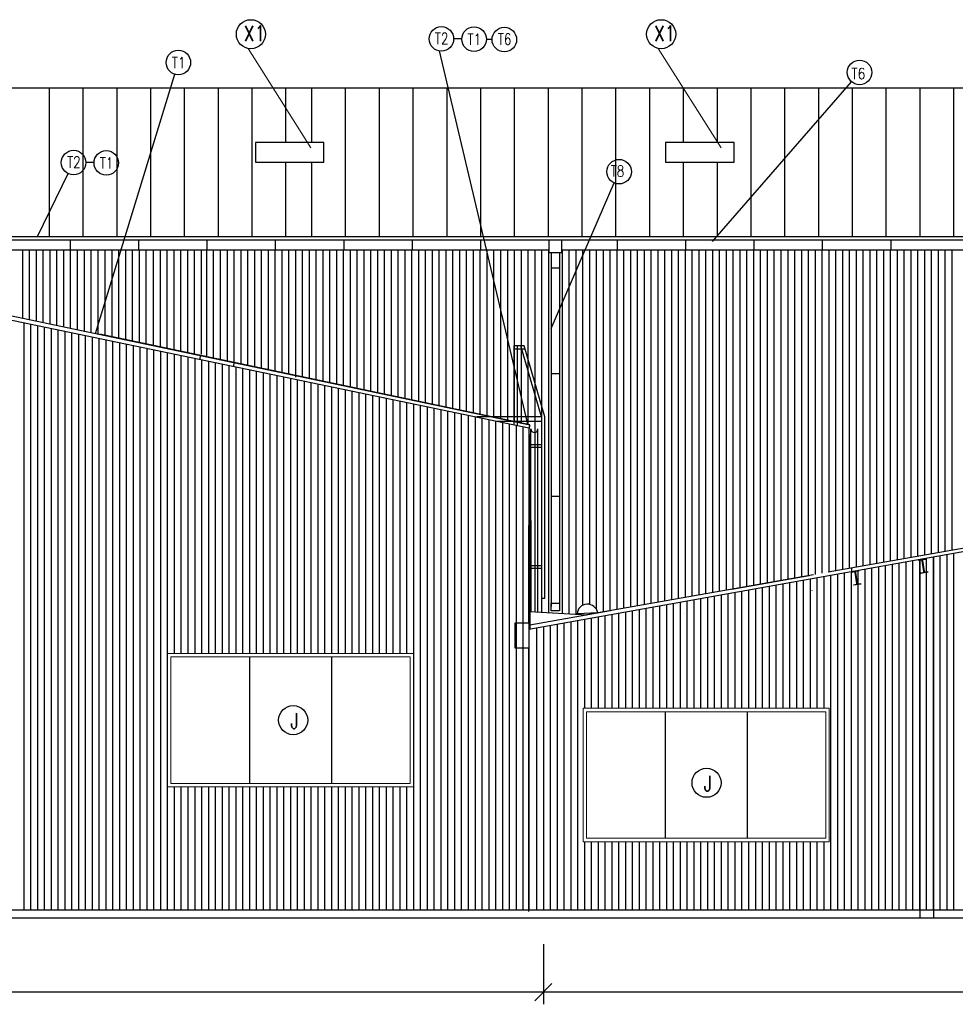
# Model space of a CAD drawing. Header units: millimetres. Extents: x -637441 to -130928, y -380379 to -53767.
# Tile 112 of 193: x -516595 to -502911, y -105092 to -90698. Entities that reach past the tile are written whole.
import ezdxf

# ---------------------------------------------------------------- set-up
doc = ezdxf.new("R2010")
doc.units = ezdxf.units.MM
doc.header["$LTSCALE"] = 10
for name, pattern in [('ACAD_ISO02W100', [15, 12, -3]), ('ACAD_ISO03W100', [30, 12, -18]), ('DOT2', [3.175, 0, -3.175])]:
    doc.linetypes.add(name, pattern=pattern)
for name, color, linetype in [('BOURÁNÍ', 6, 'Continuous'), ('KOTY OBJ.E', 7, 'Continuous'), ('NOVÉ_SLABÉ', 7, 'Continuous'), ('NOVÉ_ZDIVO', 6, 'Continuous'), ('OBR', 3, 'Continuous'), ('ocel', 7, 'Continuous'), ('SLABE', 7, 'Continuous'), ('SLABĚ', 7, 'Continuous'), ('ZDIVO', 6, 'Continuous'), ('ŠRAFY', 252, 'Continuous')]:
    doc.layers.add(name, color=color, linetype=linetype)
for name, color, linetype, lineweight in [('CKKOTY', 7, 'Continuous', 25), ('CKSTENY_SRAF', 1, 'Continuous', 18), ('CKTEXTY_MALE', 7, 'Continuous', 25)]:
    doc.layers.add(name, color=color, linetype=linetype, lineweight=lineweight)
doc.styles.get("Standard").update_dxf_attribs({"font": 'simplex.shx', "width": 0.8})

# ---------------------------------------------------------------- blocks, each defined once
blk = doc.blocks.new('O$I200603040622310289')
at = {"layer": 'ocel'}
for p, q in [((-45.5, 83), (-45.5, 90)), ((-45.5, 90), (45.5, 90)), ((-11.65, 82), (-44.5, 82)), ((-2.65, -73), (-2.65, 73)), ((2.65, 73), (2.65, -73)), ((44.5, 82), (11.65, 82)), ((45.5, 90), (45.5, 83)), ((-45.5, -90), (-45.5, -83)), ((45.5, -90), (-45.5, -90)), ((-44.5, -82), (-11.65, -82)), ((11.65, -82), (44.5, -82)), ((45.5, -83), (45.5, -90))]:
    blk.add_line(p, q, dxfattribs=at)
for centre, radius, start, end in [((-44.5, 83), 1, 180, 270), ((-11.65, 73), 9, 0, 90), ((11.65, 73), 9, 90, 180), ((44.5, 83), 1, 270, 0), ((-44.5, -83), 1, 90, 180), ((-11.65, -73), 9, 270, 0), ((11.65, -73), 9, 180, 270), ((44.5, -83), 1, 0, 90)]:
    blk.add_arc(centre, radius, start, end, dxfattribs=at)
blk = doc.blocks.new('_OBLIQUE')
at = {"color": 0, "linetype": 'ByBlock'}
blk.add_line((-0.5, -0.5), (0.5, 0.5), dxfattribs=at)

msp = doc.modelspace()

# ---------------------------------------------------------------- linework, layer by layer
at = {"layer": 'BOURÁNÍ', "color": 7, "linetype": 'DOT2', "ltscale": 20}
msp.add_line((-509260.688, -99522.034), (-509260.688, -99871.321), dxfattribs=at)
at = {"layer": 'CKKOTY'}
for p, q in [((-527447.787, -93867.508), (-467347.787, -93867.508)), ((-527447.787, -93917.508), (-467347.787, -93917.508)), ((-515851.771, -94064.691), (-515851.771, -93914.691)), ((-514851.771, -94064.691), (-514851.771, -93914.691)), ((-513851.771, -94064.691), (-513851.771, -93914.691)), ((-512851.771, -94064.691), (-512851.771, -93914.691)), ((-511851.771, -94064.691), (-511851.771, -93914.691)), ((-510851.771, -94064.691), (-510851.771, -93914.691)), ((-510851.771, -94064.691), (-510851.771, -93914.691)), ((-509851.771, -94064.691), (-509851.771, -93914.691)), ((-507851.771, -94064.691), (-507851.771, -93914.691)), ((-506851.771, -94064.691), (-506851.771, -93914.691)), ((-505851.771, -94064.691), (-505851.771, -93914.691)), ((-504851.771, -94064.691), (-504851.771, -93914.691)), ((-503851.771, -94064.691), (-503851.771, -93914.691)), ((-508936.08, -104214.531), (-508936.08, -105091.814)), ((-508936.08, -104214.531), (-508936.08, -105091.814)), ((-508756.08, -104915.014), (-527916.412, -104915.014)), ((-485449.384, -104915.014), (-509116.08, -104915.014))]:
    msp.add_line(p, q, dxfattribs=at)
at = {"layer": 'CKKOTY', "color": 7}
for p, q in [((-503428.791, -98588.827), (-503428.791, -103834.531)), ((-503228.791, -98553.106), (-503228.791, -103834.531)), ((-504431.2, -98714.129), (-504431.2, -98767.865))]:
    msp.add_line(p, q, dxfattribs=at)
at = {"layer": 'CKSTENY_SRAF', "color": 7}
for p, q in [((-512337.937, -92572.842), (-513255.423, -91118.499)), ((-506337.937, -92572.842), (-507255.423, -91118.499))]:
    msp.add_line(p, q, dxfattribs=at)
for points in [[(-514436.412, -99964.531), (-510836.08, -99964.531), (-510836.08, -101914.531), (-514436.412, -101914.531)], [(-514386.412, -100014.531), (-510886.08, -100014.531), (-510886.08, -101864.531), (-514386.412, -101864.531)], [(-508356.474, -100764.531), (-504756.142, -100764.531), (-504756.142, -102714.531), (-508356.474, -102714.531)], [(-508306.474, -100814.531), (-504806.142, -100814.531), (-504806.142, -102664.531), (-508306.474, -102664.531)]]:
    msp.add_lwpolyline(points, close=True, dxfattribs=at)
at = {"layer": 'CKTEXTY_MALE'}
for p, q in [((-510128.59, -90978.34), (-510248.175, -90978.384)), ((-509769.838, -90980.711), (-509686.213, -90983.223)), ((-509163.205, -96613.101), (-510457.459, -91155.358)), ((-515484.794, -95285.955), (-514327.031, -91495.514)), ((-506464.38, -93940.451), (-504430.049, -91604.249)), ((-515508.11, -92786.673), (-515627.695, -92786.717)), ((-516336.425, -93867.508), (-515886.022, -92947.908)), ((-508819.845, -95213.616), (-507899.637, -93084.595)), ((-508855.4, -93917.508), (-508855.4, -94102.105)), ((-508664.289, -94102.105), (-508664.289, -93917.508)), ((-508855.4, -94102.105), (-508664.289, -94102.105)), ((-508819.845, -94102.105), (-508819.845, -99278.146)), ((-508819.845, -94325.983), (-508699.845, -94325.983)), ((-508819.845, -95869.772), (-508699.845, -95869.772)), ((-508819.845, -97665.475), (-508699.845, -97665.475))]:
    msp.add_line(p, q, dxfattribs=at)
at = {"layer": 'CKTEXTY_MALE', "linetype": 'Continuous'}
for points in [[(-512147.787, -92781.116), (-512147.787, -92491.116), (-513147.787, -92491.116), (-513147.787, -92781.116)], [(-506147.787, -92781.116), (-506147.787, -92491.116), (-507147.787, -92491.116), (-507147.787, -92781.116)]]:
    msp.add_lwpolyline(points, close=True, dxfattribs=at)
at = {"layer": 'CKTEXTY_MALE'}
msp.add_lwpolyline([(-508699.845, -99338.016), (-508819.845, -99338.016), (-508819.845, -99226.04), (-508699.845, -99226.04)], close=True, dxfattribs=at)
for centre, radius in [((-513213.61, -90910.849), 212.778), ((-510427.587, -90978.451), 179.412), ((-509949.236, -90982.894), 179.412), ((-509506.882, -90988.61), 179.412), ((-507213.61, -90910.849), 212.778), ((-514274.621, -91323.927), 179.412), ((-504312.229, -91468.946), 179.412), ((-515807.107, -92786.784), 179.412), ((-515328.756, -92791.227), 179.412), ((-507828.456, -92919.908), 179.412), ((-512594.883, -100938.424), 212.778), ((-506549.453, -101852.93), 212.778)]:
    msp.add_circle(centre, radius, dxfattribs=at)
at = {"layer": 'KOTY OBJ.E', "color": 7}
for p, q in [((-509147.787, -96674.638), (-509139.303, -96675.631)), ((-509139.303, -96675.631), (-509133.872, -96629.216))]:
    msp.add_line(p, q, dxfattribs=at)
at = {"layer": 'NOVÉ_SLABÉ', "color": 7}
for p, q in [((-527447.787, -91693.094), (-495847.787, -91693.094)), ((-510345.137, -93867.508), (-510345.137, -91693.094)), ((-509850.914, -93867.508), (-509850.914, -91693.094)), ((-509356.692, -93867.508), (-509356.692, -91693.094)), ((-508862.47, -93867.508), (-508862.47, -91693.094)), ((-508368.247, -93867.508), (-508368.247, -91693.094)), ((-507874.025, -93867.508), (-507874.025, -91693.094)), ((-507379.802, -93867.508), (-507379.802, -91693.094)), ((-506885.58, -92491.116), (-506885.58, -91693.094)), ((-506391.358, -92491.116), (-506391.358, -91693.094)), ((-505897.135, -93867.508), (-505897.135, -91693.094)), ((-505402.913, -93867.508), (-505402.913, -91693.094)), ((-504908.69, -93867.508), (-504908.69, -91693.094)), ((-504414.468, -93867.508), (-504414.468, -91693.094)), ((-503920.246, -93867.508), (-503920.246, -91693.094)), ((-503426.023, -93867.508), (-503426.023, -91693.094)), ((-502931.801, -93867.508), (-502931.801, -91693.094)), ((-506885.58, -93867.508), (-506885.58, -92781.116)), ((-506391.358, -93867.508), (-506391.358, -92781.116)), ((-527186.834, -94061.517), (-508851.771, -94061.517)), ((-508664.289, -94061.517), (-495847.787, -94061.517)), ((-497479.388, -97526.223), (-509147.787, -99610.28)), ((-500679.795, -98047.046), (-503061.998, -98472.524)), ((-504986.437, -98811.662), (-508301.891, -99396.278)), ((-508141.767, -99368.221), (-508443.919, -99383.016))]:
    msp.add_line(p, q, dxfattribs=at)
at = {"layer": 'NOVÉ_SLABÉ'}
for p, q in [((-516160.392, -93867.508), (-516160.392, -91693.094)), ((-515666.169, -93867.508), (-515666.169, -91693.094)), ((-515171.947, -93867.508), (-515171.947, -91693.094)), ((-514677.724, -93867.508), (-514677.724, -91693.094)), ((-514183.502, -93867.508), (-514183.502, -91693.094)), ((-513689.279, -93867.508), (-513689.279, -91693.094)), ((-513195.057, -93867.508), (-513195.057, -91693.094)), ((-512700.835, -92491.116), (-512700.835, -91693.094)), ((-512322.027, -92491.116), (-512322.027, -91693.094)), ((-511827.804, -93867.508), (-511827.804, -91693.094)), ((-511333.582, -93867.508), (-511333.582, -91693.094)), ((-510839.359, -93867.508), (-510839.359, -91693.094)), ((-512700.835, -93867.508), (-512700.835, -92781.116)), ((-512322.027, -93867.508), (-512322.027, -92781.116)), ((-513774.593, -94142.127), (-513774.432, -94140.769)), ((-513283.308, -94245.103), (-513283.129, -94243.603)), ((-513955.144, -95662.822), (-513948.688, -95608.445)), ((-513463.79, -95765.222), (-513457.421, -95711.582))]:
    msp.add_line(p, q, dxfattribs=at)
at = {"layer": 'NOVÉ_SLABÉ', "color": 7, "linetype": 'ACAD_ISO02W100', "ltscale": 15}
msp.add_line((-503000.311, -98461.819), (-505048.085, -98822.905), dxfattribs=at)
at = {"layer": 'NOVÉ_SLABÉ', "color": 7}
for centre, radius, start, end in [((-509067.787, -96680.596), 50, 180, 0), ((-509067.787, -96680.596), 50, 180, 0), ((-508291.909, -99394.703), 152.459, 10.0027962, 175.603607)]:
    msp.add_arc(centre, radius, start, end, dxfattribs=at)
at = {"layer": 'NOVÉ_ZDIVO', "color": 7}
for p, q in [((-509147.787, -99510.971), (-509143.545, -96665.187)), ((-505008.986, -99043.809), (-505008.709, -99045.379)), ((-509147.787, -103734.531), (-509147.787, -99883.791))]:
    msp.add_line(p, q, dxfattribs=at)
at = {"layer": 'NOVÉ_ZDIVO', "color": 7, "linetype": 'ACAD_ISO03W100', "ltscale": 10}
for p, q in [((-509136.08, -99543.371), (-505048.055, -98822.527)), ((-509134.37, -99350.612), (-509134.37, -99150.807)), ((-509134.37, -99349.582), (-508301.891, -99396.278))]:
    msp.add_line(p, q, dxfattribs=at)
at = {"layer": 'OBR', "color": 7, "lineweight": -2}
for p, q in [((-516554.614, -94061.517), (-516554.614, -95061.357)), ((-516454.614, -94061.517), (-516454.614, -95082.351)), ((-516354.614, -94061.517), (-516354.614, -95103.345)), ((-516254.614, -94061.517), (-516254.614, -95124.339)), ((-516154.614, -94061.517), (-516154.614, -95145.333)), ((-516054.614, -94061.517), (-516054.614, -95166.327)), ((-515954.614, -94061.517), (-515954.614, -95187.321)), ((-515854.614, -94061.517), (-515854.614, -95208.315)), ((-515754.614, -94061.517), (-515754.614, -95229.309)), ((-515654.614, -94061.517), (-515654.614, -95250.303)), ((-515554.614, -94061.517), (-515554.614, -95271.297)), ((-515454.614, -94061.517), (-515454.614, -95292.291)), ((-515348.836, -94061.517), (-515348.836, -95314.498)), ((-515248.836, -94061.517), (-515248.836, -95335.492)), ((-515148.836, -94061.517), (-515148.836, -95356.486)), ((-515048.836, -94061.517), (-515048.836, -95377.48)), ((-514948.836, -94061.517), (-514948.836, -95398.474)), ((-514848.836, -94061.517), (-514848.836, -95419.468)), ((-514748.836, -94061.517), (-514748.836, -95440.462)), ((-514643.059, -94061.517), (-514643.059, -95462.669)), ((-514543.059, -94061.517), (-514543.059, -95483.663)), ((-514443.059, -94061.517), (-514443.059, -95504.657)), ((-514343.059, -94061.517), (-514343.059, -95525.651)), ((-514243.059, -94061.517), (-514243.059, -95546.645)), ((-514143.059, -94061.517), (-514143.059, -95567.639)), ((-514043.059, -94061.517), (-514043.059, -95588.633)), ((-513943.059, -94061.517), (-513943.059, -95588.633)), ((-513863.205, -94061.517), (-513863.205, -95626.392)), ((-513763.205, -94061.517), (-513763.205, -95647.386)), ((-513663.205, -94061.517), (-513663.205, -95668.38)), ((-513563.205, -94061.517), (-513563.205, -95689.374)), ((-513463.205, -94061.517), (-513463.205, -95710.368)), ((-513363.205, -94061.517), (-513363.205, -95731.362)), ((-513263.205, -94061.517), (-513263.205, -95752.356)), ((-513163.205, -94061.517), (-513163.205, -95773.35)), ((-513063.205, -94061.517), (-513063.205, -95794.344)), ((-512963.205, -94061.517), (-512963.205, -95815.338)), ((-512863.205, -94061.517), (-512863.205, -95836.332)), ((-512763.205, -94061.517), (-512763.205, -95857.326)), ((-512663.205, -94061.517), (-512663.205, -95878.32)), ((-512563.205, -94061.517), (-512563.205, -95899.314)), ((-512463.205, -94061.517), (-512463.205, -95920.308)), ((-512363.205, -94061.517), (-512363.205, -95941.302)), ((-512263.205, -94061.517), (-512263.205, -95962.296)), ((-512163.205, -94061.517), (-512163.205, -95983.29)), ((-512063.205, -94061.517), (-512063.205, -96004.284)), ((-511963.205, -94061.517), (-511963.205, -96025.278)), ((-511863.205, -94061.517), (-511863.205, -96046.272)), ((-511763.205, -94061.517), (-511763.205, -96067.266)), ((-511663.205, -94061.517), (-511663.205, -96088.26)), ((-511563.205, -94061.517), (-511563.205, -96109.254)), ((-511463.205, -94061.517), (-511463.205, -96130.248)), ((-511363.205, -94061.517), (-511363.205, -96151.242)), ((-511263.205, -94061.517), (-511263.205, -96172.236)), ((-511163.205, -94061.517), (-511163.205, -96193.23)), ((-511063.205, -94061.517), (-511063.205, -96214.224)), ((-510963.205, -94061.517), (-510963.205, -96235.218)), ((-510863.205, -94061.517), (-510863.205, -96256.213)), ((-510763.205, -94061.517), (-510763.205, -96277.207)), ((-510663.205, -94061.517), (-510663.205, -96298.201)), ((-510563.205, -94061.517), (-510563.205, -96319.195)), ((-510463.205, -94061.517), (-510463.205, -96340.189)), ((-510363.205, -94061.517), (-510363.205, -96361.183)), ((-510263.205, -94061.517), (-510263.205, -96382.177)), ((-510163.205, -94061.517), (-510163.205, -96403.171)), ((-510063.205, -94061.517), (-510063.205, -96424.165)), ((-509963.205, -94061.517), (-509963.205, -96445.159)), ((-509863.205, -94061.517), (-509863.205, -96466.153)), ((-509763.205, -94061.517), (-509763.205, -96487.147)), ((-509663.205, -94061.517), (-509663.205, -96508.141)), ((-509563.205, -94061.517), (-509563.205, -96529.135)), ((-509463.205, -94061.517), (-509463.205, -96550.129)), ((-509363.205, -94061.517), (-509363.205, -96571.123)), ((-509263.205, -94061.517), (-509263.205, -96592.117)), ((-509163.205, -94061.517), (-509163.205, -96613.111)), ((-509063.205, -94061.517), (-509063.205, -99353.574)), ((-508963.205, -94061.517), (-508963.205, -99359.183)), ((-508863.205, -94061.517), (-508863.205, -99364.792)), ((-508699.845, -94105.988), (-508699.845, -99282.028)), ((-508663.205, -94061.517), (-508663.205, -99376.011)), ((-508563.205, -94061.517), (-508563.205, -99381.62)), ((-508463.205, -94061.517), (-508463.205, -99387.23)), ((-508363.205, -94061.517), (-508363.205, -99259.941)), ((-508263.205, -94061.517), (-508263.205, -99244.97)), ((-508163.205, -94061.517), (-508163.205, -99312.978)), ((-508063.205, -94061.517), (-508063.205, -99354.19)), ((-507963.205, -94061.517), (-507963.205, -99336.557)), ((-507863.205, -94061.517), (-507863.205, -99318.924)), ((-507763.205, -94061.517), (-507763.205, -99301.291)), ((-507663.205, -94061.517), (-507663.205, -99283.658)), ((-507563.205, -94061.517), (-507563.205, -99266.025)), ((-507463.205, -94061.517), (-507463.205, -99248.392)), ((-507363.205, -94061.517), (-507363.205, -99230.759)), ((-507263.205, -94061.517), (-507263.205, -99213.126)), ((-507163.205, -94061.517), (-507163.205, -99195.493)), ((-507063.205, -94061.517), (-507063.205, -99177.86)), ((-506963.205, -94061.517), (-506963.205, -99160.227)), ((-506863.205, -94061.517), (-506863.205, -99142.594)), ((-506863.205, -94061.517), (-506863.205, -99142.594)), ((-506763.205, -94061.517), (-506763.205, -99124.96)), ((-506663.205, -94061.517), (-506663.205, -99107.327)), ((-506563.205, -94061.517), (-506563.205, -99089.694)), ((-506463.205, -94061.517), (-506463.205, -99072.061)), ((-506363.205, -94061.517), (-506363.205, -99054.428)), ((-506263.205, -94061.517), (-506263.205, -99036.795)), ((-506163.205, -94061.517), (-506163.205, -99019.162)), ((-506063.205, -94061.517), (-506063.205, -99001.529)), ((-505963.205, -94061.517), (-505963.205, -98983.896)), ((-505863.205, -94061.517), (-505863.205, -98966.263)), ((-505763.205, -94061.517), (-505763.205, -98948.63)), ((-505663.205, -94061.517), (-505663.205, -98930.997)), ((-505563.205, -94061.517), (-505563.205, -98913.364)), ((-505463.205, -94061.517), (-505463.205, -98895.73)), ((-505363.205, -94061.517), (-505363.205, -98878.097)), ((-505263.205, -94061.517), (-505263.205, -98860.464)), ((-505163.205, -94061.517), (-505163.205, -98842.831)), ((-505063.205, -94061.517), (-505063.205, -98825.198)), ((-504963.205, -94061.517), (-504963.205, -98807.937)), ((-504863.205, -94061.517), (-504863.205, -98790.304)), ((-504763.205, -94061.517), (-504763.205, -98772.671)), ((-504663.205, -94061.517), (-504663.205, -98755.038)), ((-504563.205, -94061.517), (-504563.205, -98737.405)), ((-504463.205, -94061.517), (-504463.205, -98719.772)), ((-504363.205, -94061.517), (-504363.205, -98702.139)), ((-504263.205, -94061.517), (-504263.205, -98684.506)), ((-504163.205, -94061.517), (-504163.205, -98666.873)), ((-504063.205, -94061.517), (-504063.205, -98649.24)), ((-503963.205, -94061.517), (-503963.205, -98631.607)), ((-503863.205, -94061.517), (-503863.205, -98613.974)), ((-503763.205, -94061.517), (-503763.205, -98596.341)), ((-503663.205, -94061.517), (-503663.205, -98578.707)), ((-503563.205, -94061.517), (-503563.205, -98561.074)), ((-503463.205, -94061.517), (-503463.205, -98543.441)), ((-503363.205, -94061.517), (-503363.205, -98525.808)), ((-503263.205, -94061.517), (-503263.205, -98508.175)), ((-503163.205, -94061.517), (-503163.205, -98490.542)), ((-503063.205, -94061.517), (-503063.205, -98472.909)), ((-502963.205, -94061.517), (-502963.205, -98454.879)), ((-516536.08, -95124.946), (-516536.08, -103714.531)), ((-516436.08, -95145.787), (-516436.08, -103714.531)), ((-516336.08, -95166.627), (-516336.08, -103714.531)), ((-516236.08, -95187.467), (-516236.08, -103714.531)), ((-516136.08, -95208.308), (-516136.08, -103714.531)), ((-516036.08, -95229.148), (-516036.08, -103714.531)), ((-515936.08, -95249.988), (-515936.08, -103714.531)), ((-515836.08, -95270.829), (-515836.08, -103714.531)), ((-515736.08, -95291.669), (-515736.08, -103714.531)), ((-515636.08, -95312.509), (-515636.08, -103714.531)), ((-515536.08, -95333.35), (-515536.08, -103714.531)), ((-515436.08, -95354.19), (-515436.08, -103714.531)), ((-515336.08, -95375.03), (-515336.08, -103714.531)), ((-515236.08, -95395.871), (-515236.08, -103714.531)), ((-515136.08, -95416.711), (-515136.08, -103714.531)), ((-515036.08, -95437.551), (-515036.08, -103714.531)), ((-514936.08, -95458.392), (-514936.08, -103714.531)), ((-514836.08, -95479.232), (-514836.08, -103714.531)), ((-514736.08, -95500.072), (-514736.08, -103714.531)), ((-514636.08, -95520.913), (-514636.08, -103714.531)), ((-514536.08, -95541.753), (-514536.08, -103714.531)), ((-514436.08, -95562.593), (-514436.08, -103714.531)), ((-514336.08, -95583.434), (-514336.08, -99964.531)), ((-514236.08, -95604.274), (-514236.08, -99964.531)), ((-514136.08, -95625.114), (-514136.08, -99964.531)), ((-514036.08, -95645.955), (-514036.08, -99964.531)), ((-513936.08, -95666.795), (-513936.08, -99964.531)), ((-513836.08, -95687.635), (-513836.08, -99964.531)), ((-513736.08, -95708.476), (-513736.08, -99964.531)), ((-513636.08, -95729.316), (-513636.08, -99964.531)), ((-513536.08, -95750.156), (-513536.08, -99964.531)), ((-513436.08, -95770.997), (-513436.08, -99964.531)), ((-513336.08, -95791.837), (-513336.08, -99964.531)), ((-513236.08, -95812.677), (-513236.08, -99964.531)), ((-513136.08, -95833.518), (-513136.08, -99964.531)), ((-513036.08, -95854.358), (-513036.08, -99964.531)), ((-512936.08, -95875.198), (-512936.08, -99964.531)), ((-512836.08, -95896.039), (-512836.08, -99964.531)), ((-512736.08, -95916.879), (-512736.08, -99964.531)), ((-512636.08, -95937.719), (-512636.08, -99964.531)), ((-512636.08, -95937.719), (-512636.08, -99964.531)), ((-512536.08, -95958.56), (-512536.08, -99964.531)), ((-512436.08, -95979.4), (-512436.08, -99964.531)), ((-512336.08, -96000.24), (-512336.08, -99964.531)), ((-512236.08, -96021.081), (-512236.08, -99964.531)), ((-512136.08, -96041.921), (-512136.08, -99964.531)), ((-512036.08, -96062.761), (-512036.08, -99964.531)), ((-511936.08, -96083.602), (-511936.08, -99964.531)), ((-511836.08, -96104.442), (-511836.08, -99964.531)), ((-511736.08, -96125.282), (-511736.08, -99964.531)), ((-511636.08, -96146.123), (-511636.08, -99964.531)), ((-511536.08, -96166.963), (-511536.08, -99964.531)), ((-511436.08, -96187.803), (-511436.08, -99964.531)), ((-511336.08, -96208.644), (-511336.08, -99964.531)), ((-511236.08, -96229.484), (-511236.08, -99964.531)), ((-511136.08, -96250.324), (-511136.08, -99964.531)), ((-511036.08, -96271.165), (-511036.08, -99964.531)), ((-510936.08, -96292.005), (-510936.08, -99964.531)), ((-510836.08, -96312.845), (-510836.08, -103714.531)), ((-510736.08, -96333.686), (-510736.08, -103714.531)), ((-510636.08, -96354.526), (-510636.08, -103714.531)), ((-510536.08, -96375.366), (-510536.08, -103714.531)), ((-510436.08, -96396.207), (-510436.08, -103714.531)), ((-510336.08, -96417.047), (-510336.08, -103714.531)), ((-510236.08, -96437.887), (-510236.08, -103714.531)), ((-510136.08, -96458.728), (-510136.08, -103714.531)), ((-510036.08, -96479.568), (-510036.08, -103714.531)), ((-509936.08, -96500.408), (-509936.08, -103714.531)), ((-509836.08, -96521.249), (-509836.08, -103714.531)), ((-509736.08, -96542.089), (-509736.08, -103714.531)), ((-509636.08, -96562.929), (-509636.08, -103714.531)), ((-509536.08, -96583.77), (-509536.08, -103714.531)), ((-509436.08, -96604.61), (-509436.08, -103714.531)), ((-509336.08, -96625.45), (-509336.08, -103714.531)), ((-509236.08, -96646.291), (-509236.08, -103714.531)), ((-509136.08, -96761.395), (-509136.08, -99608.189)), ((-503436.08, -98590.129), (-503436.08, -103714.531)), ((-503336.08, -98572.269), (-503336.08, -103714.531)), ((-503336.08, -98572.269), (-503336.08, -103714.531)), ((-503236.08, -98554.408), (-503236.08, -103714.531)), ((-503136.08, -98536.547), (-503136.08, -103714.531)), ((-503036.08, -98518.686), (-503036.08, -103714.531)), ((-502936.08, -98500.826), (-502936.08, -103714.531)), ((-504236.08, -98733.015), (-504236.08, -103714.531)), ((-504136.08, -98715.154), (-504136.08, -103714.531)), ((-504036.08, -98697.293), (-504036.08, -103714.531)), ((-503936.08, -98679.433), (-503936.08, -103714.531)), ((-503836.08, -98661.572), (-503836.08, -103714.531)), ((-503736.08, -98643.711), (-503736.08, -103714.531)), ((-503636.08, -98625.851), (-503636.08, -103714.531)), ((-503536.08, -98607.99), (-503536.08, -103714.531)), ((-505036.08, -98875.9), (-505036.08, -100764.531)), ((-504936.08, -98858.04), (-504936.08, -100764.531)), ((-504836.08, -98840.179), (-504836.08, -100764.531)), ((-504736.08, -98822.318), (-504736.08, -103714.531)), ((-504636.08, -98804.458), (-504636.08, -103714.531)), ((-504536.08, -98786.597), (-504536.08, -103714.531)), ((-504436.08, -98768.736), (-504436.08, -103714.531)), ((-504336.08, -98750.875), (-504336.08, -103714.531)), ((-505836.08, -99018.786), (-505836.08, -100764.531)), ((-505736.08, -99000.925), (-505736.08, -100764.531)), ((-505636.08, -98983.065), (-505636.08, -100764.531)), ((-505536.08, -98965.204), (-505536.08, -100764.531)), ((-505436.08, -98947.343), (-505436.08, -100764.531)), ((-505336.08, -98929.482), (-505336.08, -100764.531)), ((-505236.08, -98911.622), (-505236.08, -100764.531)), ((-505136.08, -98893.761), (-505136.08, -100764.531)), ((-506636.08, -99161.671), (-506636.08, -100764.531)), ((-506536.08, -99143.811), (-506536.08, -100764.531)), ((-506436.08, -99125.95), (-506436.08, -100764.531)), ((-506336.08, -99108.089), (-506336.08, -100764.531)), ((-506236.08, -99090.229), (-506236.08, -100764.531)), ((-506136.08, -99072.368), (-506136.08, -100764.531)), ((-506036.08, -99054.507), (-506036.08, -100764.531)), ((-505936.08, -99036.647), (-505936.08, -100764.531)), ((-507436.08, -99304.557), (-507436.08, -100764.531)), ((-507336.08, -99286.696), (-507336.08, -100764.531)), ((-507236.08, -99268.836), (-507236.08, -100764.531)), ((-507136.08, -99250.975), (-507136.08, -100764.531)), ((-507036.08, -99233.114), (-507036.08, -100764.531)), ((-506936.08, -99215.254), (-506936.08, -100764.531)), ((-506836.08, -99197.393), (-506836.08, -100764.531)), ((-506736.08, -99179.532), (-506736.08, -100764.531)), ((-508236.08, -99447.443), (-508236.08, -100764.531)), ((-508136.08, -99429.582), (-508136.08, -100764.531)), ((-508036.08, -99411.721), (-508036.08, -100764.531)), ((-507936.08, -99393.86), (-507936.08, -100764.531)), ((-507836.08, -99376), (-507836.08, -100764.531)), ((-507736.08, -99358.139), (-507736.08, -100764.531)), ((-507636.08, -99340.278), (-507636.08, -100764.531)), ((-507536.08, -99322.418), (-507536.08, -100764.531)), ((-509036.08, -99590.328), (-509036.08, -103714.531)), ((-508936.08, -99572.467), (-508936.08, -103714.531)), ((-508836.08, -99554.607), (-508836.08, -103714.531)), ((-508736.08, -99536.746), (-508736.08, -103714.531)), ((-508636.08, -99518.885), (-508636.08, -103714.531)), ((-508536.08, -99501.025), (-508536.08, -103714.531)), ((-508436.08, -99483.164), (-508436.08, -103714.531)), ((-508336.08, -99465.303), (-508336.08, -100764.531)), ((-513236.08, -100014.531), (-513236.08, -101864.531)), ((-512036.08, -100014.531), (-512036.08, -101864.531)), ((-507156.142, -100814.531), (-507156.142, -102664.531)), ((-505956.142, -100814.531), (-505956.142, -102664.531)), ((-514336.08, -101914.531), (-514336.08, -103714.531)), ((-514236.08, -101914.531), (-514236.08, -103714.531)), ((-514136.08, -101914.531), (-514136.08, -103714.531)), ((-514036.08, -101914.531), (-514036.08, -103714.531)), ((-513936.08, -101914.531), (-513936.08, -103714.531)), ((-513836.08, -101914.531), (-513836.08, -103714.531)), ((-513736.08, -101914.531), (-513736.08, -103714.531)), ((-513636.08, -101914.531), (-513636.08, -103714.531)), ((-513536.08, -101914.531), (-513536.08, -103714.531)), ((-513436.08, -101914.531), (-513436.08, -103714.531)), ((-513336.08, -101914.531), (-513336.08, -103714.531)), ((-513236.08, -101914.531), (-513236.08, -103714.531)), ((-513136.08, -101914.531), (-513136.08, -103714.531)), ((-513036.08, -101914.531), (-513036.08, -103714.531)), ((-512936.08, -101914.531), (-512936.08, -103714.531)), ((-512836.08, -101914.531), (-512836.08, -103714.531)), ((-512736.08, -101914.531), (-512736.08, -103714.531)), ((-512636.08, -101914.531), (-512636.08, -103714.531)), ((-512636.08, -101914.531), (-512636.08, -103714.531)), ((-512536.08, -101914.531), (-512536.08, -103714.531)), ((-512436.08, -101914.531), (-512436.08, -103714.531)), ((-512336.08, -101914.531), (-512336.08, -103714.531)), ((-512236.08, -101914.531), (-512236.08, -103714.531)), ((-512136.08, -101914.531), (-512136.08, -103714.531)), ((-512036.08, -101914.531), (-512036.08, -103714.531)), ((-511936.08, -101914.531), (-511936.08, -103714.531)), ((-511836.08, -101914.531), (-511836.08, -103714.531)), ((-511736.08, -101914.531), (-511736.08, -103714.531)), ((-511636.08, -101914.531), (-511636.08, -103714.531)), ((-511536.08, -101914.531), (-511536.08, -103714.531)), ((-511436.08, -101914.531), (-511436.08, -103714.531)), ((-511336.08, -101914.531), (-511336.08, -103714.531)), ((-511236.08, -101914.531), (-511236.08, -103714.531)), ((-511136.08, -101914.531), (-511136.08, -103714.531)), ((-511036.08, -101914.531), (-511036.08, -103714.531)), ((-510936.08, -101914.531), (-510936.08, -103714.531)), ((-508336.08, -102714.531), (-508336.08, -103714.531)), ((-508236.08, -102714.531), (-508236.08, -103714.531)), ((-508136.08, -102714.531), (-508136.08, -103714.531)), ((-508036.08, -102714.531), (-508036.08, -103714.531)), ((-507936.08, -102714.531), (-507936.08, -103714.531)), ((-507836.08, -102714.531), (-507836.08, -103714.531)), ((-507736.08, -102714.531), (-507736.08, -103714.531)), ((-507636.08, -102714.531), (-507636.08, -103714.531)), ((-507536.08, -102714.531), (-507536.08, -103714.531)), ((-507436.08, -102714.531), (-507436.08, -103714.531)), ((-507336.08, -102714.531), (-507336.08, -103714.531)), ((-507236.08, -102714.531), (-507236.08, -103714.531)), ((-507136.08, -102714.531), (-507136.08, -103714.531)), ((-507036.08, -102714.531), (-507036.08, -103714.531)), ((-506936.08, -102714.531), (-506936.08, -103714.531)), ((-506836.08, -102714.531), (-506836.08, -103714.531)), ((-506736.08, -102714.531), (-506736.08, -103714.531)), ((-506636.08, -102714.531), (-506636.08, -103714.531)), ((-506536.08, -102714.531), (-506536.08, -103714.531)), ((-506436.08, -102714.531), (-506436.08, -103714.531)), ((-506336.08, -102714.531), (-506336.08, -103714.531)), ((-506236.08, -102714.531), (-506236.08, -103714.531)), ((-506136.08, -102714.531), (-506136.08, -103714.531)), ((-506036.08, -102714.531), (-506036.08, -103714.531)), ((-505936.08, -102714.531), (-505936.08, -103714.531)), ((-505836.08, -102714.531), (-505836.08, -103714.531)), ((-505736.08, -102714.531), (-505736.08, -103714.531)), ((-505636.08, -102714.531), (-505636.08, -103714.531)), ((-505536.08, -102714.531), (-505536.08, -103714.531)), ((-505436.08, -102714.531), (-505436.08, -103714.531)), ((-505336.08, -102714.531), (-505336.08, -103714.531)), ((-505236.08, -102714.531), (-505236.08, -103714.531)), ((-505136.08, -102714.531), (-505136.08, -103714.531)), ((-505036.08, -102714.531), (-505036.08, -103714.531)), ((-504936.08, -102714.531), (-504936.08, -103714.531)), ((-504836.08, -102714.531), (-504836.08, -103714.531))]:
    msp.add_line(p, q, dxfattribs=at)
at = {"layer": 'OBR', "color": 254, "lineweight": -2, "true_color": 0xe0e0e0}
msp.add_line((-512563.205, -95899.314), (-512563.205, -95922.145), dxfattribs=at)
at = {"layer": 'SLABE', "color": 7}
for p, q in [((-509217.464, -95466.649), (-509367.464, -95466.649)), ((-509367.464, -95466.649), (-509367.464, -96618.91)), ((-509217.464, -95516.649), (-509367.464, -95516.649)), ((-509317.464, -95466.649), (-509317.464, -96629.33)), ((-508963.07, -96505.879), (-509267.464, -95466.649)), ((-508913.07, -96505.879), (-509217.464, -95466.649)), ((-508963.07, -96505.879), (-509909.829, -96505.879)), ((-509610.495, -96568.261), (-508963.07, -96568.261)), ((-509367.464, -96505.879), (-509367.464, -96568.261)), ((-508963.07, -96568.261), (-508963.175, -99153.096)), ((-508913.07, -99153.098), (-508913.07, -96505.879)), ((-508963.07, -96911.884), (-509147.787, -96911.884)), ((-508963.07, -96951.884), (-509147.787, -96951.884)), ((-509147.787, -98675.046), (-508963.07, -98675.046)), ((-509147.787, -98715.046), (-508963.07, -98715.046)), ((-509134.37, -99350.612), (-509134.37, -99150.807)), ((-508957.757, -99153.096), (-508913.07, -99153.098))]:
    msp.add_line(p, q, dxfattribs=at)
at = {"layer": 'SLABĚ', "color": 7}
for p, q in [((-518442.099, -94727.725), (-509147.787, -96664.691)), ((-509147.787, -96664.691), (-509139.303, -96665.684)), ((-509147.787, -96664.691), (-509139.303, -96665.684)), ((-509139.303, -96665.684), (-509133.872, -96619.269)), ((-509139.303, -96665.684), (-509133.872, -96619.269)), ((-509114.801, -99350.679), (-509117.787, -96680.596)), ((-509017.787, -99356.121), (-509017.787, -96680.596)), ((-509147.787, -99435.522), (-509147.787, -103714.531)), ((-509147.787, -99438.553), (-509147.787, -99438.553)), ((-509134.37, -99350.612), (-508301.891, -99396.278))]:
    msp.add_line(p, q, dxfattribs=at)
at = {"layer": 'SLABĚ', "color": 5}
msp.add_line((-486836.08, -103714.531), (-527736.412, -103714.531), dxfattribs=at)
at = {"layer": 'SLABĚ', "color": 6}
msp.add_line((-457918.791, -103834.531), (-536606.014, -103834.531), dxfattribs=at)
at = {"layer": 'SLABĚ', "color": 7}
msp.add_lwpolyline([(-509147.787, -99884.531), (-509348.995, -99884.531), (-509348.995, -99512.971), (-509147.787, -99512.971)], dxfattribs=at)
at = {"layer": 'ZDIVO', "color": 7}
for p, q in [((-518437.787, -94666.003), (-509133.872, -96619.269)), ((-509133.872, -96619.269), (-515422.245, -95297.001))]:
    msp.add_line(p, q, dxfattribs=at)
at = {"layer": 'ŠRAFY', "color": 7}
msp.add_line((-506892.787, -99377.74), (-506892.787, -99377.74), dxfattribs=at)
msp.add_line((-506892.787, -99377.74), (-506892.787, -99377.74), dxfattribs=at)
msp.add_line((-506892.787, -99377.74), (-506892.787, -99377.74), dxfattribs=at)

# ---------------------------------------------------------------- block references
at = {"layer": 'CKKOTY', "xscale": 250, "yscale": 250, "zscale": 250}
msp.add_blockref('_OBLIQUE', (-508936.08, -104915.014), dxfattribs=at)
at = {"layer": 'CKKOTY', "xscale": 250, "yscale": 250, "zscale": 250, "rotation": 180}
msp.add_blockref('_OBLIQUE', (-508936.08, -104915.014), dxfattribs=at)
at = {"layer": 'ocel', "color": 7, "xscale": 1.111110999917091, "yscale": 1.111111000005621, "zscale": 1.111111, "rotation": 9.999999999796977}
for p in [(-503381.426, -98686.32), (-504361.426, -98859.124)]:
    msp.add_blockref('O$I200603040622310289', p, dxfattribs=at)

# ---------------------------------------------------------------- texts
at = {"layer": 'CKTEXTY_MALE', "width": 0.8}
for s, height, p in [('X1', 225, (-513314.455, -91010.503)), ('X1', 225, (-507314.455, -91010.503)), ('T2', 162.5, (-510524.053, -91053.597)), ('T1', 162.5, (-510046.149, -91066.525)), ('T6', 162.5, (-509603.348, -91063.757)), ('T1', 162.5, (-514371.533, -91407.558)), ('T6', 162.5, (-504428.045, -91567.754)), ('T2', 162.5, (-515903.573, -92861.93)), ('T1', 162.5, (-515425.668, -92874.858)), ('T8', 162.5, (-507952.009, -92991.873)), ('J', 225, (-512637.358, -101062.586)), ('J', 225, (-506591.928, -101977.091))]:
    msp.add_text(s, height=height, dxfattribs=at).set_placement(p)

doc.saveas('drawing.dxf')
